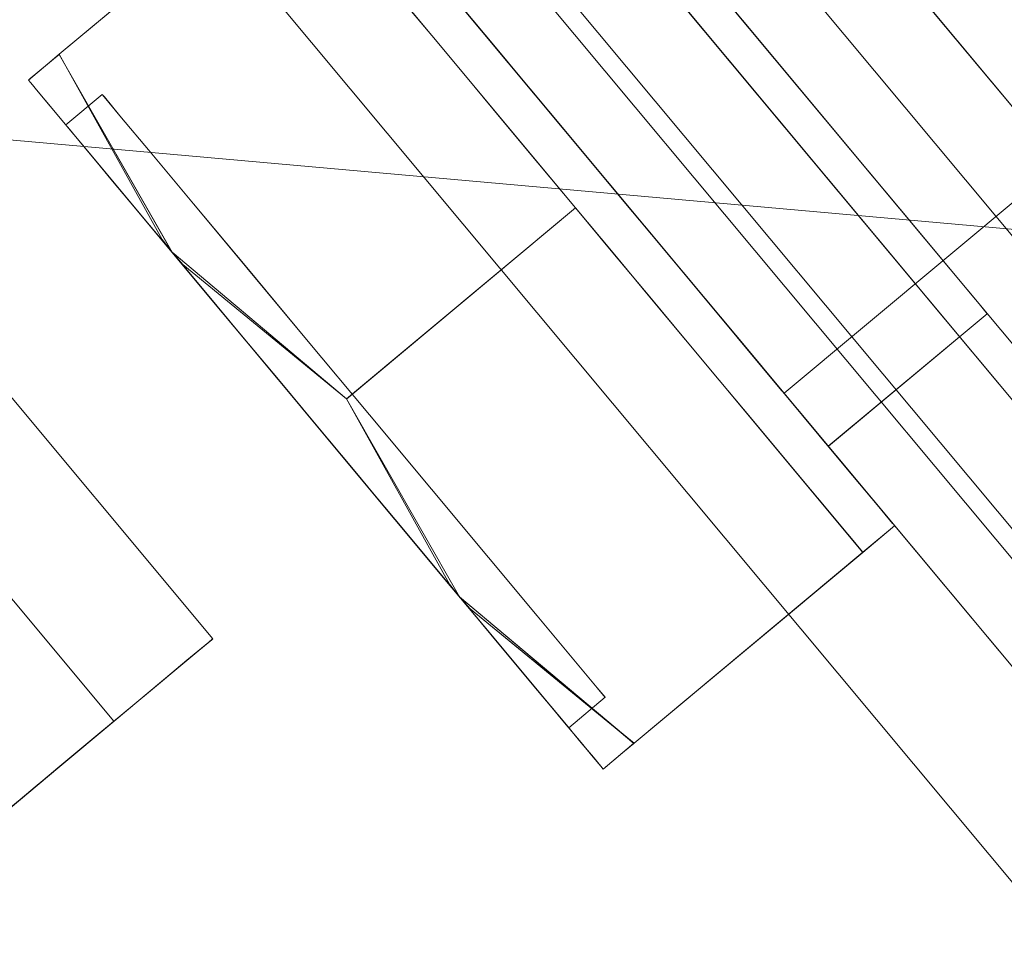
# Model space of a CAD drawing. Header units: millimetres. Extents: x -125266 to 274256, y -711690 to -301689.
# Tile 116 of 256: x -53550 to -53536, y -360680 to -360667. Entities that reach past the tile are written whole.
import ezdxf

# ---------------------------------------------------------------- set-up
doc = ezdxf.new("R2010")
doc.units = ezdxf.units.MM
for name, color, linetype, lineweight in [('AD Wall', 8, 'Continuous', 15), ('ARCH', 7, 'Continuous', 0), ('Equipment', 8, 'Continuous', 0), ('Legend', 5, 'Continuous', 0), ('MEPTEK-TEXT1', 7, 'Continuous', 30)]:
    doc.layers.add(name, color=color, linetype=linetype, lineweight=lineweight)
doc.layers.add('Light Equipment', color=8, linetype='Continuous')
doc.styles.get("Standard").update_dxf_attribs({"font": 'ARIALN.TTF'})
pattern_1 = [(22.867872, (419150.544, -703283.92), (-30.845707, 73.1364), [])]

# ---------------------------------------------------------------- blocks, each defined once
blk = doc.blocks.new('A$Cf0359734')
at = {"layer": 'Equipment', "extrusion": (0, 0, -1), "elevation": -15}
for points in [[(-610.078, 1224.798, -3.802846), (-1131.035, 947.449, 3.802846)], [(-563.585, 1106.137, -3.146449), (-1057.949, 842.946, 3.146449)]]:
    blk.add_lwpolyline(points, format="xyb", close=True, dxfattribs=at)
for points in [[(-591.722, 1158.987, -3.538831), (-1086.084, 895.797), (-1091.774, 906.486), (-1091.58, 906.121), (-1086.084, 895.797), (-1084.559, 898.382), (-1083.015, 900.957), (-1081.46, 903.525), (-1079.888, 906.087), (-1078.303, 908.636), (-1076.702, 911.181)], [(-1077.22, 914.233), (-1087.359, 908.836), (-1091.168, 906.808, 3.626728), (-598.019, 1169.352)], [(-597.218, 1169.311, -3.616317), (-1091.58, 906.121), (-1091.532, 906.208), (-1091.475, 906.293), (-1091.426, 906.38), (-1091.369, 906.465), (-1091.32, 906.552), (-1091.272, 906.639), (-1091.215, 906.724), (-1091.168, 906.808), (-598.022, 1169.351)], [(-597.218, 1169.31, -3.616317), (-1091.582, 906.12, 3.616317), (-597.219, 1169.312)], [(-591.722, 1158.988, -3.538831), (-1086.084, 895.795), (-1084.554, 898.384), (-1083.015, 900.956), (-1081.455, 903.526), (-1079.889, 906.086), (-1078.304, 908.635), (-1076.703, 911.179)], [(-599.158, 1041.719, -0.011713), (-984.646, 836.489), (-990.409, 833.326), (-995.883, 829.759), (-1000.962, 825.886), (-1005.713, 821.665), (-1011.224, 815.871), (-1016.164, 809.592), (-1020.378, 803.047), (-1023.979, 796.101), (-1025.529, 792.694), (-1080.437, 895.526, 3.572618), (-594.649, 1154.151, -3.572618), (-1080.436, 895.526, 3.572618), (-594.65, 1154.151, -3.572618), (-1080.31, 895.593), (-1031.842, 804.552), (-1031.857, 804.516), (-1031.842, 804.552)], [(-546.271, 1063.035, -2.890001), (-1031.776, 804.429), (-1025.527, 792.692)]]:
    blk.add_lwpolyline(points, format="xyb", dxfattribs=at)
for points in [[(-420.51, 558.582), (-129.788, 469.423)], [(-245.91, 458.357), (-288.208, 537.808), (-740.197, 297.177)], [(-697.897, 217.726), (-740.196, 297.177), (-734.902, 299.996), (-740.196, 297.177), (-288.207, 537.809)], [(-311.075, 522.236), (-318.271, 535.752)], [(-732.607, 297.82), (-734.016, 300.467), (-294.39, 534.517)], [(-730.802, 304.671), (-301.007, 533.487), (-730.802, 304.671), (-730.238, 303.612)], [(-734.016, 300.466), (-732.606, 297.819), (-292.98, 531.869)], [(-728.72, 303.287), (-299.682, 531.7)], [(-725.729, 302.928), (-299.82, 529.675), (-300.384, 530.734)], [(-299.821, 529.675), (-300.384, 530.734), (-726.293, 303.987)], [(-726.293, 303.987), (-300.384, 530.734)], [(-725.729, 302.928), (-299.82, 529.675)], [(-298.272, 529.051), (-727.31, 300.639), (-727.982, 300.281), (-728.644, 299.928), (-729.285, 299.587), (-729.894, 299.263), (-730.455, 298.964), (-730.974, 298.688), (-731.429, 298.446), (-731.821, 298.237)], [(-728.009, 310.464), (-724.249, 303.401), (-302.273, 528.054), (-724.249, 303.401), (-302.273, 528.054), (-724.249, 303.401)], [(-304.119, 525.939), (-305.273, 525.324), (-306.549, 524.645), (-307.878, 523.937), (-309.191, 523.238), (-310.414, 522.587), (-311.484, 522.018), (-312.336, 521.564), (-312.934, 521.246), (-313.241, 521.082), (-312.934, 521.246), (-312.336, 521.564), (-311.484, 522.018), (-310.414, 522.587), (-309.191, 523.238), (-307.878, 523.937), (-306.549, 524.645), (-305.273, 525.324), (-304.119, 525.939)], [(-307.261, 523.586), (-310.131, 522.058), (-309.459, 522.416), (-308.749, 522.794), (-308.013, 523.185), (-307.261, 523.586), (-306.515, 523.983), (-305.779, 524.375), (-305.064, 524.755), (-304.392, 525.113)], [(-310.132, 522.058), (-307.262, 523.585), (-305.233, 519.773), (-307.262, 523.585), (-304.393, 525.113)], [(-310.132, 522.058), (-309.459, 522.416), (-308.744, 522.796), (-308.009, 523.188), (-307.262, 523.585), (-306.51, 523.986), (-305.774, 524.377), (-305.065, 524.755), (-304.393, 525.113), (-307.262, 523.585)], [(-311.958, 521.765), (-313.367, 524.413)], [(-299.494, 522.828), (-299.392, 522.637), (-299.22, 522.314), (-299.268, 522.289), (-299.416, 522.21), (-299.655, 522.083), (-299.988, 521.906), (-300.406, 521.683), (-300.899, 521.421), (-301.465, 521.119), (-302.09, 520.787)], [(-302.09, 520.786), (-299.494, 522.827), (-299.237, 522.346), (-299.22, 522.314)], [(-307.828, 517.731), (-307.156, 518.089), (-306.441, 518.47), (-305.705, 518.862), (-304.959, 519.259), (-304.207, 519.659), (-303.471, 520.051), (-302.762, 520.429), (-302.089, 520.787), (-301.886, 520.902), (-299.493, 522.828)], [(-300.29, 522.524), (-299.966, 521.915)], [(-305.232, 519.773), (-302.299, 520.682), (-302.089, 520.787), (-301.465, 521.119), (-300.903, 521.418), (-300.406, 521.683), (-299.988, 521.906), (-299.659, 522.081), (-299.416, 522.21), (-299.268, 522.289), (-299.22, 522.314)], [(-313, 520.53), (-313.282, 521.06)], [(-304.746, 515.821), (-295.327, 520.835)], [(-307.828, 517.732), (-307.155, 518.09), (-306.446, 518.467), (-305.71, 518.859), (-304.958, 519.259), (-304.212, 519.657), (-303.476, 520.049), (-302.761, 520.429), (-302.089, 520.787)], [(-307.828, 517.731), (-305.232, 519.772), (-302.089, 520.786)], [(-312.999, 520.531), (-312.999, 520.531)], [(-312.999, 520.531), (-312.999, 520.531)], [(-310.971, 516.718), (-308.037, 517.627), (-307.828, 517.732), (-307.624, 517.847), (-305.232, 519.773)], [(-303.869, 514.175), (-293.779, 519.547)], [(-310.697, 516.204), (-310.869, 516.527), (-310.97, 516.717), (-307.827, 517.732)], [(-310.697, 516.204), (-310.649, 516.23), (-310.501, 516.309), (-310.258, 516.438), (-309.929, 516.613), (-309.511, 516.836), (-309.019, 517.098), (-308.452, 517.399), (-307.827, 517.732), (-308.452, 517.399), (-309.019, 517.098), (-309.511, 516.836), (-309.929, 516.613), (-310.258, 516.438), (-310.501, 516.309), (-310.649, 516.23), (-310.697, 516.204), (-310.714, 516.236), (-310.97, 516.718)], [(-310.009, 516.571), (-310.333, 517.18)]]:
    blk.add_lwpolyline(points, dxfattribs=at)
for points in [[(-300.443, 532.427), (-730.237, 303.611)], [(-313.368, 524.413), (-313.204, 524.501), (-312.727, 524.755), (-311.965, 525.16), (-310.985, 525.682), (-309.852, 526.285), (-308.651, 526.925), (-307.475, 527.551), (-306.406, 528.12), (-305.532, 528.585), (-304.908, 528.918), (-304.579, 529.092), (-304.908, 528.918), (-305.532, 528.585), (-306.406, 528.12), (-307.475, 527.551), (-308.651, 526.925), (-309.852, 526.285), (-310.985, 525.682), (-311.965, 525.16), (-312.727, 524.755), (-313.204, 524.501)], [(-299.494, 522.828), (-301.524, 526.64), (-301.571, 526.615), (-301.719, 526.536), (-301.958, 526.409), (-302.291, 526.232), (-302.709, 526.009), (-303.202, 525.747), (-303.768, 525.445), (-304.393, 525.113), (-301.524, 526.64), (-300.867, 525.407)], [(-301.523, 526.641), (-304.393, 525.113), (-303.768, 525.446), (-303.207, 525.744), (-302.709, 526.009), (-302.291, 526.232), (-301.962, 526.407), (-301.719, 526.536), (-301.571, 526.615)], [(-307.544, 524.115), (-308.736, 523.481), (-309.837, 522.895), (-310.769, 522.399), (-311.462, 522.029), (-311.864, 521.815), (-311.949, 521.77), (-311.706, 521.9), (-311.15, 522.196), (-310.329, 522.633), (-309.302, 523.179), (-308.148, 523.794), (-306.941, 524.437), (-305.787, 525.051), (-304.76, 525.598), (-303.939, 526.035), (-303.383, 526.331), (-303.139, 526.46), (-303.224, 526.415), (-303.627, 526.201), (-304.32, 525.832), (-305.252, 525.336), (-306.353, 524.749)], [(-304.013, 525.995), (-304.172, 525.911), (-304.627, 525.668), (-305.342, 525.288), (-306.252, 524.803), (-307.279, 524.256), (-308.328, 523.698), (-309.307, 523.177), (-310.133, 522.737), (-310.726, 522.421), (-311.033, 522.258), (-310.726, 522.421), (-310.133, 522.737), (-309.307, 523.177), (-308.328, 523.698), (-307.279, 524.256), (-306.252, 524.803), (-305.342, 525.288), (-304.627, 525.668), (-304.172, 525.911)], [(-300.864, 525.406), (-722.839, 300.753)], [(-310.175, 517.262), (-310.334, 517.177), (-310.175, 517.262), (-309.709, 517.51), (-308.973, 517.902), (-308.004, 518.418), (-306.866, 519.024), (-305.627, 519.683), (-304.372, 520.351), (-303.176, 520.988), (-302.112, 521.555), (-301.249, 522.014), (-300.645, 522.335), (-300.333, 522.502), (-300.29, 522.524), (-300.333, 522.502), (-300.645, 522.335), (-301.249, 522.014), (-302.112, 521.555), (-303.176, 520.988), (-304.372, 520.351), (-305.627, 519.683), (-306.866, 519.024), (-308.004, 518.418), (-308.973, 517.902), (-309.709, 517.51)], [(-313, 520.53), (-312.953, 520.556), (-312.805, 520.635), (-312.561, 520.764), (-312.233, 520.939), (-311.815, 521.162), (-311.317, 521.427), (-310.756, 521.725), (-310.131, 522.058)], [(-310.971, 516.719), (-313, 520.53), (-310.131, 522.058), (-310.755, 521.726), (-311.322, 521.424), (-311.814, 521.162), (-312.232, 520.939), (-312.561, 520.764), (-312.804, 520.635), (-312.952, 520.556), (-313, 520.53)], [(-310.009, 516.571), (-309.85, 516.655), (-309.389, 516.9), (-308.648, 517.295), (-307.679, 517.811), (-306.541, 518.417), (-305.302, 519.076), (-304.047, 519.744), (-302.851, 520.381), (-301.787, 520.948), (-300.924, 521.407), (-300.32, 521.729), (-300.008, 521.895), (-300.32, 521.729), (-300.924, 521.407), (-301.787, 520.948), (-302.851, 520.381), (-304.047, 519.744), (-305.302, 519.076), (-306.541, 518.417), (-307.679, 517.811), (-308.648, 517.295), (-309.389, 516.9), (-309.85, 516.655)], [(-301.585, 509.884), (-301.695, 510.091), (-301.966, 510.599), (-302.366, 511.351), (-302.853, 512.267), (-303.372, 513.241), (-303.871, 514.178), (-304.291, 514.967), (-304.59, 515.528), (-304.736, 515.803), (-304.745, 515.819), (-304.711, 515.756), (-304.516, 515.39), (-304.175, 514.75), (-303.727, 513.908), (-303.217, 512.95), (-302.701, 511.981), (-302.236, 511.107), (-301.87, 510.419), (-301.644, 509.995), (-301.582, 509.879)], [(-302.51, 511.621), (-302.659, 511.901), (-302.887, 512.33), (-303.155, 512.833), (-303.426, 513.341), (-303.657, 513.776), (-303.812, 514.067), (-303.868, 514.173), (-303.82, 514.083), (-303.668, 513.797), (-303.442, 513.373), (-303.172, 512.865), (-302.904, 512.362), (-302.673, 511.928), (-302.515, 511.631), (-302.459, 511.526)]]:
    blk.add_lwpolyline(points, close=True, dxfattribs=at)
at = {"layer": 'Equipment', "extrusion": (0, 0, -1)}
for centre, radius, start, end in [((-625.132, 625.132, -15), 625.132, 145.142558, 90.917696), ((-624.647, 624.948, -15), 545.055, 148.86045, 87.1998), ((-624.649, 624.946, -15), 545.055, 148.86045, 87.1998), ((-624.649, 624.946, -15), 545.055, 148.86045, 87.1998), ((-624.649, 624.946, -15), 545.055, 148.86045, 87.1998), ((-624.648, 624.948, -15), 535.053, 147.01591, 89.04434), ((-624.648, 624.948, -15), 535.053, 147.01591, 89.04434)]:
    blk.add_arc(centre, radius, start, end, dxfattribs=at)
blk = doc.blocks.new('ARCH')
at = {"layer": 'AD Wall', "lineweight": 0}
h = blk.add_hatch(dxfattribs=at)
h.set_pattern_fill('ANSI31', color=256, scale=25, angle=-22.1321)
h.set_pattern_definition(pattern_1)
edge = h.paths.add_edge_path()
edge.add_arc((-53209.777, -360694.998), 761.132, 66.950176, 372.725314)
edge.add_line((-52467.341, -360527.338), (-52564.885, -360549.366))
edge.add_arc((-53209.777, -360694.998), 661.132, -293.049824, 12.725314, ccw=False)
edge.add_line((-52950.923, -360086.648), (-52911.77, -359994.631))
h = blk.add_hatch(dxfattribs=at)
h.set_pattern_fill('ANSI31', color=256, scale=25, angle=-22.1321)
h.set_pattern_definition(pattern_1)
edge = h.paths.add_edge_path()
edge.add_arc((-53209.777, -360694.998), 761.132, 66.950176, 372.725314)
edge.add_line((-52467.341, -360527.338), (-52564.885, -360549.366))
edge.add_arc((-53209.777, -360694.998), 661.132, -293.049824, 12.725314, ccw=False)
edge.add_line((-52950.923, -360086.648), (-52911.77, -359994.631))
at = {"layer": 'Legend'}
h = blk.add_hatch(dxfattribs=at)
h.set_pattern_fill('STARS', color=8, scale=10)
h.set_pattern_definition([(0, (0, 0), (0, 54.9926), [31.75, -31.75]), (60, (0, 0), (-47.624989, 27.4963), [31.75, -31.75]), (120, (15.875, 27.496), (-47.624989, -27.4963), [31.75, -31.75])])
edge = h.paths.add_edge_path()
edge.add_arc((-51817.979, -363404.309), 5191.63, 61.936933, 83.981486, ccw=False)
edge.add_arc((-50530.279, -361455.371), 2874.426, 46.910911, 66.315287, ccw=False)
edge.add_arc((-45770.4, -356341.816), 4111.638, 227.149807, 245.105568)
edge.add_arc((-47880.956, -360748.276), 776.117, 2.362346, 60.704003, ccw=False)
edge.add_line((-47105.498, -360716.285), (-47005.58, -360716.252))
edge.add_arc((-47880.491, -360747.808), 875.48, 2.065638, 60.978744)
edge.add_arc((-45770.4, -356341.816), 4011.638, 227.152741, 245.157892, ccw=False)
edge.add_arc((-50530.279, -361455.371), 2974.426, 46.914986, 66.241375)
edge.add_arc((-51817.979, -363404.309), 5291.63, 61.978166, 84.003452)
edge.add_arc((-52071.811, -370582.53), 12467.019, 86.2902578, 98.8797997)
edge.add_line((-53996.246, -358264.937), (-53996.246, -358366.16))
edge.add_arc((-52071.811, -370582.53), 12367.019, 86.2995301, 98.9521896, ccw=False)
h = blk.add_hatch(dxfattribs=at)
h.set_pattern_fill('STARS', color=8, scale=10)
h.set_pattern_definition([(0, (0, 0), (0, 54.9926), [31.75, -31.75]), (60, (0, 0), (-47.624989, 27.4963), [31.75, -31.75]), (120, (15.875, 27.496), (-47.624989, -27.4963), [31.75, -31.75])])
h.paths.add_polyline_path([(-51273.638, -358241.295, -0.096485), (-49375.612, -358823.058, -0.08487), (-48566.659, -359356.199, 0.078507), (-47501.185, -360071.421, -0.271382), (-47105.488, -360746.313), (-47005.488, -360746.284, 0.272593), (-47455.766, -359982.253, -0.078724), (-48498.5, -359283.025, 0.084528), (-49331.929, -358733.025, 0.0964), (-51265.17, -358141.634, 0.054377), (-53966.246, -358260.287), (-53966.246, -358361.472, -0.054648)])
at = {"layer": 'AD Wall', "lineweight": 0, "extrusion": (0, 0, -1)}
for radius in [761.132, 761.132, 661.132, 661.132]:
    blk.add_arc((53209.777, -360694.998, -5.049), radius, 167.274686, 113.049824, dxfattribs=at)
at = {"layer": 'Light Equipment', "lineweight": 0, "extrusion": (0, 0, -1), "elevation": -5.049}
for points in [[(52997.285, -360133.855, -3.802846), (52619.203, -360587.036, 3.802846)], [(53085.056, -360226.257, -3.146449), (52726.274, -360656.304, 3.146449)]]:
    blk.add_lwpolyline(points, format="xyb", close=True, dxfattribs=at)
for points in [[(52681.566, -360597.53), (52674.208, -360606.349), (52671.443, -360609.663, 3.626728), (53029.343, -360180.672)], [(53030.101, -360180.409, -3.616317), (52671.32, -360610.454), (52671.332, -360610.355), (52671.353, -360610.255), (52671.365, -360610.156), (52671.386, -360610.056), (52671.399, -360609.957), (52671.411, -360609.858), (52671.432, -360609.758), (52671.443, -360609.663), (53029.342, -360180.674)], [(53030.101, -360180.41, -3.616317), (52671.318, -360610.456, 3.616317), (53030.101, -360180.408)], [(53039.081, -360187.901, -3.538831), (52680.301, -360617.948), (52680.744, -360614.974), (52681.2, -360612.012), (52681.677, -360609.043), (52682.163, -360606.082), (52682.671, -360603.124), (52683.196, -360600.164)], [(53039.082, -360187.901, -3.538831), (52680.301, -360617.947), (52671.003, -360610.189), (52671.321, -360610.454), (52680.301, -360617.947), (52680.74, -360614.977), (52681.2, -360612.01), (52681.673, -360609.046), (52682.163, -360606.081), (52682.671, -360603.122), (52683.196, -360600.162)], [(53076.373, -360299.33, -0.011713), (52796.609, -360634.668), (52792.462, -360639.77), (52788.735, -360645.136), (52785.489, -360650.637), (52782.678, -360656.337), (52779.757, -360663.781), (52777.546, -360671.458), (52776.108, -360679.109), (52775.39, -360686.899), (52775.238, -360690.639), (52685.634, -360616.071, 3.572618), (53038.192, -360193.484, -3.572618), (52685.634, -360616.07, 3.572618), (53038.191, -360193.484, -3.572618), (52685.726, -360615.961), (52764.922, -360682.033), (52764.921, -360682.072), (52764.922, -360682.033)], [(53117.333, -360259.66, -2.890001), (52765.029, -360682.122), (52775.24, -360690.64)]]:
    blk.add_lwpolyline(points, format="xyb", dxfattribs=at)
for points in [[(53623.372, -360706.625), (53554.257, -360648.964), (53226.229, -361042.148)], [(53295.344, -361099.809), (53226.229, -361042.148), (53230.072, -361037.542), (53226.229, -361042.148), (53554.258, -360648.963)], [(53423.877, -360679.564), (53726.769, -360652.626)], [(53233.017, -361038.693), (53230.714, -361036.772), (53549.771, -360654.341)], [(53230.715, -361036.773), (53233.018, -361038.694), (53552.074, -360656.263)], [(53232.108, -361031.667), (53544.03, -360657.788), (53232.108, -361031.667), (53233.029, -361032.435)], [(53234.558, -361032.165), (53545.93, -360658.945)], [(53237.464, -361031.371), (53546.565, -360660.872), (53545.644, -360660.104)], [(53546.565, -360660.872), (53545.644, -360660.104), (53236.542, -361030.602)], [(53236.542, -361030.602), (53545.643, -360660.104)], [(53548.234, -360660.866), (53236.862, -361034.087), (53236.374, -361034.671), (53235.893, -361035.247), (53235.428, -361035.804), (53234.987, -361036.334), (53234.579, -361036.822), (53234.203, -361037.274), (53233.872, -361037.67), (53233.588, -361038.01)], [(53237.464, -361031.371), (53546.565, -360660.872)], [(53538.942, -360672.003), (53527.184, -360662.194)], [(53232.513, -361025.249), (53238.657, -361030.374), (53544.903, -360663.298), (53238.657, -361030.374), (53544.903, -360663.298), (53238.657, -361030.374)], [(53543.99, -360665.953), (53543.153, -360666.957), (53542.227, -360668.067), (53541.262, -360669.223), (53540.309, -360670.365), (53539.422, -360671.429), (53538.646, -360672.359), (53538.027, -360673.1), (53537.593, -360673.621), (53537.37, -360673.888), (53537.593, -360673.621), (53538.027, -360673.1), (53538.646, -360672.359), (53539.422, -360671.429), (53540.309, -360670.365), (53541.262, -360669.223), (53542.227, -360668.067), (53543.153, -360666.957), (53543.99, -360665.953)], [(53539.883, -360671.813), (53541.966, -360669.317), (53545.282, -360672.083), (53541.966, -360669.317), (53544.048, -360666.821)], [(53541.966, -360669.316), (53539.884, -360671.812), (53540.372, -360671.227), (53540.886, -360670.61), (53541.421, -360669.97), (53541.966, -360669.316), (53542.508, -360668.667), (53543.042, -360668.027), (53543.561, -360667.405), (53544.049, -360666.82)], [(53539.883, -360671.813), (53540.371, -360671.228), (53540.89, -360670.606), (53541.424, -360669.966), (53541.966, -360669.317), (53542.511, -360668.663), (53543.045, -360668.022), (53543.56, -360667.405), (53544.048, -360666.82), (53541.966, -360669.317)], [(53547.812, -360669.961), (53549.447, -360667.092), (53549.866, -360667.442), (53549.894, -360667.465)], [(53549.447, -360667.092), (53549.613, -360667.23), (53549.894, -360667.464), (53549.859, -360667.506), (53549.752, -360667.635), (53549.579, -360667.842), (53549.337, -360668.132), (53549.033, -360668.496), (53548.676, -360668.924), (53548.265, -360669.417), (53547.811, -360669.961)], [(53543.647, -360674.952), (53544.134, -360674.368), (53544.653, -360673.746), (53545.187, -360673.106), (53545.729, -360672.456), (53546.275, -360671.802), (53546.809, -360671.162), (53547.324, -360670.545), (53547.812, -360669.96), (53547.957, -360669.777), (53549.447, -360667.091)], [(53547.222, -360675.561), (53554.057, -360667.368)], [(53545.282, -360672.084), (53547.657, -360670.136), (53547.812, -360669.96), (53548.265, -360669.417), (53548.672, -360668.928), (53549.033, -360668.496), (53549.337, -360668.132), (53549.575, -360667.846), (53549.752, -360667.634), (53549.86, -360667.505), (53549.894, -360667.464)], [(53548.824, -360667.673), (53549.353, -360668.115)], [(53548.654, -360676.755), (53555.977, -360667.977)], [(53543.647, -360674.952), (53544.135, -360674.367), (53544.65, -360673.75), (53545.184, -360673.11), (53545.729, -360672.456), (53546.271, -360671.806), (53546.805, -360671.166), (53547.324, -360670.545), (53547.812, -360669.96)], [(53543.647, -360674.953), (53545.283, -360672.084), (53547.812, -360669.961)], [(53538.301, -360672.772), (53535.999, -360670.85)], [(53541.118, -360677.075), (53543.492, -360675.128), (53543.647, -360674.952), (53543.792, -360674.769), (53545.283, -360672.083)], [(53537.801, -360674.308), (53537.341, -360673.924)], [(53537.802, -360674.307), (53537.802, -360674.307)], [(53537.802, -360674.307), (53537.802, -360674.307)], [(53541.565, -360677.448), (53541.284, -360677.214), (53541.118, -360677.075), (53543.648, -360674.952)], [(53541.565, -360677.448), (53541.599, -360677.406), (53541.707, -360677.277), (53541.884, -360677.066), (53542.122, -360676.78), (53542.425, -360676.416), (53542.783, -360675.988), (53543.194, -360675.495), (53543.647, -360674.952), (53543.194, -360675.495), (53542.783, -360675.988), (53542.425, -360676.416), (53542.122, -360676.78), (53541.884, -360677.066), (53541.707, -360677.277), (53541.599, -360677.406), (53541.565, -360677.448), (53541.537, -360677.425), (53541.118, -360677.075)], [(53542.064, -360676.849), (53541.535, -360676.407)]]:
    blk.add_lwpolyline(points, dxfattribs=at)
for points in [[(53544.951, -360658.557), (53233.03, -361032.436)], [(53535.998, -360670.85), (53536.117, -360670.707), (53536.463, -360670.292), (53537.016, -360669.629), (53537.727, -360668.777), (53538.549, -360667.792), (53539.421, -360666.746), (53540.274, -360665.724), (53541.05, -360664.794), (53541.684, -360664.034), (53542.138, -360663.49), (53542.376, -360663.205), (53542.138, -360663.49), (53541.684, -360664.034), (53541.05, -360664.794), (53540.274, -360665.724), (53539.421, -360666.746), (53538.549, -360667.792), (53537.727, -360668.777), (53537.016, -360669.629), (53536.463, -360670.292), (53536.117, -360670.707)], [(53549.446, -360667.091), (53546.13, -360664.325), (53546.096, -360664.366), (53545.988, -360664.495), (53545.815, -360664.702), (53545.573, -360664.992), (53545.27, -360665.356), (53544.912, -360665.785), (53544.501, -360666.277), (53544.048, -360666.821), (53546.13, -360664.325), (53547.203, -360665.22)], [(53546.131, -360664.324), (53544.048, -360666.82), (53544.502, -360666.277), (53544.909, -360665.789), (53545.27, -360665.356), (53545.574, -360664.992), (53545.812, -360664.706), (53545.989, -360664.495), (53546.096, -360664.366)], [(53541.505, -360668.932), (53540.64, -360669.968), (53539.841, -360670.926), (53539.165, -360671.737), (53538.661, -360672.34), (53538.369, -360672.69), (53538.308, -360672.764), (53538.485, -360672.552), (53538.888, -360672.068), (53539.484, -360671.355), (53540.229, -360670.461), (53541.067, -360669.457), (53541.943, -360668.407), (53542.78, -360667.403), (53543.526, -360666.51), (53544.121, -360665.796), (53544.525, -360665.312), (53544.701, -360665.1), (53544.64, -360665.174), (53544.348, -360665.524), (53543.845, -360666.127), (53543.168, -360666.938), (53542.369, -360667.896)], [(53547.207, -360665.22), (53240.96, -361032.296)], [(53544.068, -360665.86), (53543.952, -360665.998), (53543.622, -360666.394), (53543.103, -360667.016), (53542.442, -360667.808), (53541.697, -360668.702), (53540.936, -360669.614), (53540.225, -360670.466), (53539.626, -360671.184), (53539.195, -360671.7), (53538.973, -360671.967), (53539.195, -360671.7), (53539.626, -360671.184), (53540.225, -360670.466), (53540.936, -360669.614), (53541.697, -360668.702), (53542.442, -360667.808), (53543.103, -360667.016), (53543.622, -360666.394), (53543.952, -360665.998)], [(53541.65, -360676.271), (53541.535, -360676.409), (53541.65, -360676.271), (53541.988, -360675.866), (53542.522, -360675.226), (53543.225, -360674.383), (53544.051, -360673.393), (53544.95, -360672.315), (53545.861, -360671.224), (53546.729, -360670.183), (53547.502, -360669.257), (53548.128, -360668.506), (53548.566, -360667.981), (53548.793, -360667.71), (53548.823, -360667.673), (53548.793, -360667.71), (53548.566, -360667.981), (53548.128, -360668.506), (53547.502, -360669.257), (53546.729, -360670.183), (53545.861, -360671.224), (53544.95, -360672.315), (53544.051, -360673.393), (53543.225, -360674.383), (53542.522, -360675.226), (53541.988, -360675.866)], [(53542.064, -360676.849), (53542.179, -360676.711), (53542.514, -360676.31), (53543.052, -360675.665), (53543.755, -360674.823), (53544.581, -360673.832), (53545.48, -360672.755), (53546.391, -360671.663), (53547.259, -360670.622), (53548.031, -360669.697), (53548.658, -360668.946), (53549.096, -360668.421), (53549.322, -360668.149), (53549.096, -360668.421), (53548.658, -360668.946), (53548.031, -360669.697), (53547.259, -360670.622), (53546.391, -360671.663), (53545.48, -360672.755), (53544.581, -360673.832), (53543.755, -360674.823), (53543.052, -360675.665), (53542.514, -360676.31), (53542.179, -360676.711)], [(53541.117, -360677.075), (53537.801, -360674.308), (53539.884, -360671.812), (53539.43, -360672.355), (53539.019, -360672.848), (53538.662, -360673.277), (53538.358, -360673.64), (53538.12, -360673.926), (53537.943, -360674.138), (53537.836, -360674.267), (53537.801, -360674.308)], [(53537.801, -360674.308), (53537.836, -360674.267), (53537.943, -360674.138), (53538.12, -360673.926), (53538.358, -360673.641), (53538.662, -360673.277), (53539.023, -360672.844), (53539.43, -360672.356), (53539.884, -360671.812)], [(53552.386, -360679.869), (53552.207, -360679.719), (53551.764, -360679.351), (53551.11, -360678.805), (53550.314, -360678.14), (53549.466, -360677.433), (53548.651, -360676.753), (53547.965, -360676.181), (53547.477, -360675.773), (53547.237, -360675.574), (53547.223, -360675.562), (53547.279, -360675.608), (53547.596, -360675.873), (53548.154, -360676.338), (53548.886, -360676.949), (53549.72, -360677.645), (53550.562, -360678.348), (53551.322, -360678.982), (53551.921, -360679.481), (53552.289, -360679.789), (53552.391, -360679.873)], [(53550.876, -360678.609), (53550.631, -360678.405), (53550.258, -360678.094), (53549.821, -360677.729), (53549.379, -360677.36), (53549.001, -360677.045), (53548.748, -360676.834), (53548.656, -360676.757), (53548.734, -360676.822), (53548.983, -360677.03), (53549.351, -360677.337), (53549.793, -360677.706), (53550.231, -360678.071), (53550.608, -360678.386), (53550.866, -360678.601), (53550.958, -360678.678)]]:
    blk.add_lwpolyline(points, close=True, dxfattribs=at)
at = {"layer": 'Light Equipment', "lineweight": 0, "extrusion": (0, 0, -1)}
for centre, radius, start, end in [((53209.26, -360695.008, -5.049), 625.132, 167.274686, 113.049824), ((53209.779, -360694.995, -5.049), 545.055, 170.99258, 109.33193), ((53209.777, -360694.998, -5.049), 545.055, 170.99258, 109.33193), ((53209.777, -360694.998, -5.049), 545.055, 170.99258, 109.33193), ((53209.777, -360694.998, -5.049), 545.055, 170.99258, 109.33193), ((53209.778, -360694.996, -5.049), 535.053, 169.14804, 111.17647), ((53209.778, -360694.996, -5.049), 535.053, 169.14804, 111.17647)]:
    blk.add_arc(centre, radius, start, end, dxfattribs=at)
at = {"layer": 'Equipment', "rotation": 337.8678715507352}
blk.add_blockref('A$Cf0359734', (-54023.845, -361038.564, -9.95), dxfattribs=at)

msp = doc.modelspace()

# ---------------------------------------------------------------- block references
at = {"layer": 'ARCH'}
msp.add_blockref('ARCH', (0, 0), dxfattribs=at)

# ---------------------------------------------------------------- texts
at = {"layer": 'MEPTEK-TEXT1', "char_height": 350, "attachment_point": 1}
for s, insert, width in [('{\\fCalibri|b0|i0|c0|p34;\\H1.28571x;\\C1;GENERAL GUIDELINES-HVAC :\\P\\fArial Narrow|b0|i0|c0|p34;\\H0.88889x;\\C256;\\P\\fCalibri|b0|i0|c0|p34;\\C4;DUCTING :\\H0.875x;\\P\\pi-1050,l1050,t1050;\\C256;1.^IDUCTING SHALL BE IN ACCORDANCE WITH IS 655, GALVANIZED IRON SHEET TO BE USED FOR ALL DUCTING WORKS. THERMAL INSULATION ON DUCTS SHALL BE 19 MM THICK. CLOSED CELL CLASS “O” BS 476 PART 6-7 FM APPROVED NITRILE RUBBER ELASTOMERIC INSULATION THERMAL CONDUCTIVITY 0.033 WATTS PER METER-KELVIN (W/(M.K)) AT 0°C FOR AIR CONDITIONING DUCTING. \\P2.^ITHERMAL INSULATION ON KITCHEN EXHAUST DUCTING SHALL BE 80 MM THICK ALUMINUM FOIL FACED RESIN BONDED FIBRE GLASS WOOL OF DENSITY NOT LESS THAN 48 KG/M3.\\P3.^ITHERMAL INSULATION ON FRESH AIR, SUPPLY AIR AND RETURN AIR SHALL BE 19MM THICK CLOSED CELL ANTI-MICROBIAL CLASS “O” BS 476 AND PART 6 & 7 FM APPROVED NITRILE RUBBER ELASTOMERIC INSULATION THERMAL CONDUCTIVITY 0.033 WATTS PER METER-KELVIN (W/ (M\\fArial|b0|i0|c0|p34;.\\fCalibri|b0|i0|c0|p34;K)) AT 0°C.\\P4.^IAPPROPRIATE NUMBER OF TRAP DOORS SHALL BE PROVIDED IN KITCHEN EXHAUST DUCTING FOR OIL/GREASE CLEANING PURPOSE.\\P5.^IDUCTING INSTALLATION WITH RESPECT TO FRESH AIR INTAKE, KITCHEN EXHAUST OUT FROM LOCATION UP TO LOUVERS AT FAÇADE SHALL BE IN THE SCOPE OF CONCESSIONER INCLUDING AIR WASHER, EXHAUST FAN SECTION DRY SCRUBBER ETC.\\P6.^IEACH AND EVERY KITCHEN EXHAUST HOOD SHOULD BE EQUIPPED WITH UL LISTED, WET CHEMICAL BASED, MECHANICALLY OPERATED, AUTOMATIC FIRE SUPPRESSION SYSTEM. SEPARATE DRAWING TO BE SUBMITTED FOR HOOD SUPPRESSION SYSTEM.\\P7.^ISUPPORTING OF DUCTING TO BE DONE WITH USING ANGLE 50X 50 X 5MM AND TIE ROD OF SIZE MINIMUM 10 MM DIA/ AS PER DUCT SIZE.\\P8.^IPOST COMPLETION OF ONSITE WORK, CONCESSIONAIRE HAS TO SHARE TESTING AND COMMISSIONING REPORT WITH DIAL.\\P9.^IINTEGRATION WITH FIRE ALARM SYSTEM, SO THAT AHU GET SWITCHED OFF IN CASE OF ANY FIRE INCIDENT.\\P10.^IFOR EQUIPMENT PLACEMENT STRUCTURAL DETAILS TO BE APPROVED BY STRUCTURAL CONSULTANT AND SAME TO BE SHARE WITH DIAL.\\P11.^ITRAP DOOR WITH PROPER ACCESS TO BE PROVIDED FOR FILTER AND COPPER COIL CLEANING.\\P12.^IKITCHEN VENTILATION SHALL COMPLY TO NFPA 96 GUIDELINE.}', (-102876.109, -301696.901), 28043.42879), ('{\\fCalibri|b0|i0|c0|p34;\\H1.28571x;\\C1;CHILLED WATER PIPING:-\\H0.77778x;\\P\\pi-1050,l1050,t1050;\\C256;1.^ICHILLED WATER PIPING SHALL BE CONFIRMING TO IS:1239 PART I CLASS ‘C’ HEAVY AND FITTING SHALL BE CONFORMING TO ASTM A-105,3000LBS SOCKET WELD END (UP TO 50MM) & 1S:1239 PART-II HEAVY/ASTM A-234 WPB, GR.B BUTT WELD FITTING ( ABOVE 50NB PIPE SIZE)\\P2.^IPIPING CONNECTION SHOULD BE SOCKET WELDED UP TO 50NB SIZE AND SHALL BE BUTT WELD ABOVE 50NB PIPE SIZE. PIPE FLANGES SHOULD BE CONFIRMING TO ASTM A-105 # 150 SORF AND FLANGE DIMENSION SHOULD BE IN ACCORDANCE WITH ASME/ANSI B 16.5 (150 SORF), FITTING TO FITTING WELDING IS NOT ALLOWED. NOZZLE CONNECTIONS/THREDOLETS/WELDOLETS ARE NOT ALLOWED BY PUNCTURING THE PIPE. ONLY EQUAL/UNEQUAL TEE’S SHALL BE USED FOR BRANCH CONNECTION FROM HEADER. SOCKET WELD END TEE SHOULD BE USED FOR BRANCH CONNECTION (UP-TO -50NB PIPE SIZE) W.R.T TO PRESSURE GAUGE/TEMPERATURE GAUGE/AIR VENT/DRAIN POINT ETC.\\P3.^IPOST INSTALLATION CLEARANCE BY DIAL, CHW PIPING SHALL BE TESTED @15KGF/CM2 HYDROSTATICS PRESSURE FOR 24HRS HOLD TIME AND TESTING SHOULD BE WITNESSED TO DIAL TEAM.\\P4.^ITHERMAL INSULATION ON CHW AND CONDENSATE DRAIN PIPING LINE SHALL BE 25MM THICK. CLOSED CELL ANTI-MICROBIAL CLASS “O” BS 476 AND PART 6 & 7 FM APPROVED NITRILE RUBBER ELASTOMERIC INSULATION THERMAL CONDUCTIVITY 0.033 WATTS PER METER-KELVIN (W/ (M\\fArial|b0|i0|c0|p34;⋅\\fCalibri|b0|i0|c0|p34;K)) AT 0°C.\\P5.^ICONDENSATE DRAIN PIPING SHALL BE COMPLYING TO IS 4985 CLASS 3 UPVC PIPE. SOLVENT CEMENT COMPLYING WITH ASTM D2564 SHALL BE USED FOR JOINTS.\\P6.^IFOR CEILING SUSPENDED CHILLED WATER PIPE:  PIPE SHOULD BE HANGED WITH TIE ROD OF SIZE MINIMUM 10 MM DIA.}', (-102709.024, -319968.004), 24849.35391)]:
    msp.add_mtext(s, dxfattribs=dict(at, insert=insert, width=width))

doc.saveas('drawing.dxf')
